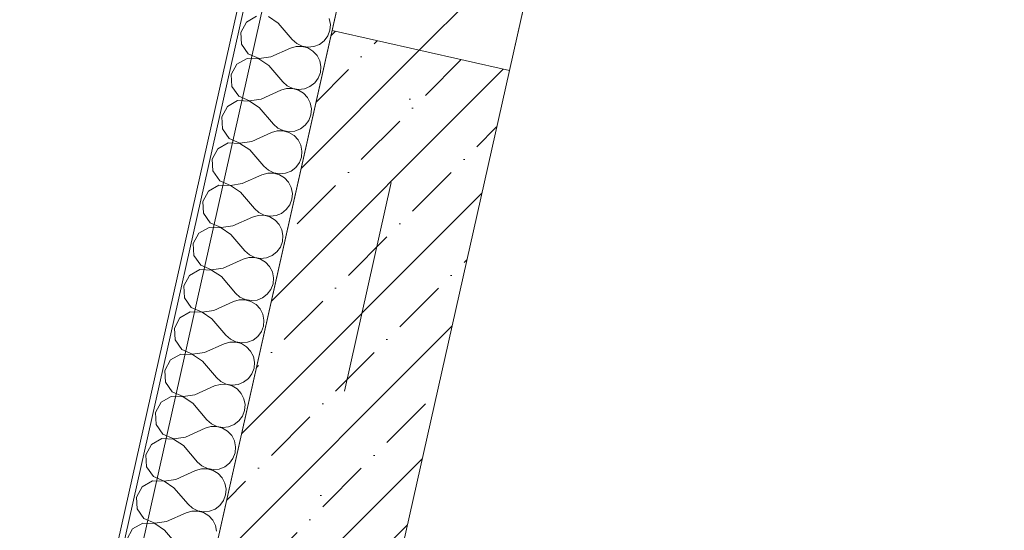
# Model space of a CAD drawing. Header units: millimetres. Extents: x -7218036 to -6936053, y 6003644 to 6210136.
# Tile 56 of 65: x -7182531 to -7180905, y 6137124 to 6137966. Entities that reach past the tile are written whole.
import ezdxf
from ezdxf.enums import TextEntityAlignment as Align

# ---------------------------------------------------------------- set-up
doc = ezdxf.new("R2010")
doc.units = ezdxf.units.MM
doc.header["$MEASUREMENT"] = 0
doc.linetypes.add('Штрихпунктирная', pattern=[670.277762, 352.777767, -176.388884, 0, -141.111112])
for name, color, linetype in [('S - автостоянка.АР', 7, 'Continuous'), ('АР-Стены_внутренние_пилоны.АР', 7, 'Continuous'), ('АР-Стены_Перегородки_100_.АР', 7, 'Continuous'), ('АР-Чертеж-Оси_Осевые размеры.АР', 7, 'Continuous')]:
    doc.layers.add(name, color=color, linetype=linetype)
for name, color, linetype, lineweight in [('АР-Стены_внутренние_пилоны.АР_Ном._пера__1', 7, 'Continuous', 5), ('АР-Стены_Перегородки_100_.АР_Ном._пера__1', 7, 'Continuous', 5), ('АР-Чертеж-Оси_Осевые размеры.АР_Ном._пера__120', 7, 'Continuous', 0)]:
    doc.layers.add(name, color=color, linetype=linetype, lineweight=lineweight)
doc.styles.add('РЎР“Р•РќР•Р\xa0РР\xa0_РЎРўРР›Р¬_3', font='GOTHIC.TTF')

# ---------------------------------------------------------------- blocks, each defined once
blk = doc.blocks.new('Стена_164_2', base_point=(-7181869, 6137914.9))
at = {"layer": 'АР-Стены_внутренние_пилоны.АР', "linetype": 'Continuous', "lineweight": 0, "true_color": 0x000000}
h = blk.add_hatch(dxfattribs=at)
h.set_pattern_fill('Железобетон__project__0002', color=18, style=0, pattern_type=2)
h.set_pattern_definition([(45, (-6566190.34, 6562677.8), (-84.852814, 84.852814), []), (45, (-6566232.77, 6562720.22), (-84.852814, 84.852814), [90, -30, 0, -30])])
h.paths.add_polyline_path([(-7182015.3, 6137947.8), (-7182398.9, 6136240.8), (-7182106.2, 6136175), (-7181722.6, 6137882.1)])
at = {"layer": 'АР-Стены_внутренние_пилоны.АР_Ном._пера__1', "color": 7, "linetype": 'Continuous', "lineweight": 5, "flags": 128}
for points in [[(-7182015.3, 6137947.8), (-7182398.9, 6136240.8)], [(-7181722.6, 6137882.1), (-7182015.3, 6137947.8)], [(-7182106.2, 6136175), (-7181722.6, 6137882.1)]]:
    blk.add_lwpolyline(points, dxfattribs=at)
blk = doc.blocks.new('Стена_228_2', base_point=(-7181753.8, 6138427.6))
at = {"layer": 'АР-Стены_внутренние_пилоны.АР', "linetype": 'Continuous', "lineweight": 0, "true_color": 0x000000}
h = blk.add_hatch(dxfattribs=at)
h.set_pattern_fill('Блоки_Бетонные_Эффективн_7B', color=18, style=0, pattern_type=2)
h.set_pattern_definition([(45, (-6566190.34, 6562677.8), (-127.279217, 127.279217), [])])
h.paths.add_polyline_path([(-7181916.6, 6138387.3), (-7182015.3, 6137947.8), (-7181722.6, 6137882.1), (-7181623.9, 6138321.5)])
at = {"layer": 'АР-Стены_внутренние_пилоны.АР_Ном._пера__1', "color": 7, "linetype": 'Continuous', "lineweight": 5, "flags": 128}
for points in [[(-7181916.6, 6138387.3), (-7182015.3, 6137947.8)], [(-7181722.6, 6137882.1), (-7181623.9, 6138321.5)], [(-7181722.6, 6137882.1), (-7182015.3, 6137947.8)]]:
    blk.add_lwpolyline(points, dxfattribs=at)
blk = doc.blocks.new('*X447', base_point=(-6566190.3, 6562677.8))
at = {"layer": 'АР-Стены_Перегородки_100_.АР_Ном._пера__1', "color": 7, "linetype": 'Continuous', "lineweight": 0}
for p, q in [((-7182140, 6137971.7), (-7182156.9, 6137962)), ((-7182104.2, 6137960.2), (-7182120.5, 6137971)), ((-7182018.2, 6137958.2), (-7182020.1, 6137967.9)), ((-7182156.9, 6137962), (-7182166.2, 6137944.8)), ((-7182104.2, 6137960.2), (-7182081, 6137933)), ((-7182019, 6137948.4), (-7182018.2, 6137958.2)), ((-7182166.2, 6137944.8), (-7182165.1, 6137925.4)), ((-7182028.3, 6137931.2), (-7182022.5, 6137939.2)), ((-7182022.5, 6137939.2), (-7182019, 6137948.4)), ((-7182165.1, 6137925.4), (-7182154, 6137909.4)), ((-7182116.7, 6137904.4), (-7182084.2, 6137919.1)), ((-7182074.7, 6137921.9), (-7182084.2, 6137919.1)), ((-7182081, 6137933), (-7182073.7, 6137926.5)), ((-7182064.9, 6137921.9), (-7182074.7, 6137921.9)), ((-7182073.7, 6137926.5), (-7182064.8, 6137922.2)), ((-7182055.4, 6137919.3), (-7182064.9, 6137921.9)), ((-7182064.8, 6137922.2), (-7182055.1, 6137920.5)), ((-7182046.9, 6137914.2), (-7182055.4, 6137919.3)), ((-7182055.1, 6137920.5), (-7182045.3, 6137921.5)), ((-7182045.3, 6137921.5), (-7182036.1, 6137925.2)), ((-7182036.1, 6137925.2), (-7182028.3, 6137931.2)), ((-7182155.6, 6137902), (-7182172.6, 6137892.3)), ((-7182136.1, 6137901.3), (-7182155.6, 6137902)), ((-7182154, 6137909.4), (-7182136, 6137901.6)), ((-7182136, 6137901.6), (-7182116.7, 6137904.4)), ((-7182040.2, 6137907), (-7182046.9, 6137914.2)), ((-7182035.8, 6137898.2), (-7182040.2, 6137907)), ((-7182172.6, 6137892.3), (-7182181.9, 6137875.2)), ((-7182119.9, 6137890.5), (-7182136.1, 6137901.3)), ((-7182119.9, 6137890.5), (-7182096.7, 6137863.3)), ((-7182033.9, 6137888.5), (-7182035.8, 6137898.2)), ((-7182034.7, 6137878.7), (-7182033.9, 6137888.5)), ((-7182181.9, 6137875.2), (-7182180.8, 6137855.7)), ((-7182044, 6137861.5), (-7182038.1, 6137869.5)), ((-7182038.1, 6137869.5), (-7182034.7, 6137878.7)), ((-7182180.8, 6137855.7), (-7182169.6, 6137839.7)), ((-7182096.7, 6137863.3), (-7182089.3, 6137856.8)), ((-7182089.3, 6137856.8), (-7182080.4, 6137852.5)), ((-7182060.9, 6137851.9), (-7182051.8, 6137855.5)), ((-7182051.8, 6137855.5), (-7182044, 6137861.5)), ((-7182169.6, 6137839.7), (-7182151.7, 6137831.9)), ((-7182132.4, 6137834.8), (-7182099.8, 6137849.4)), ((-7182090.4, 6137852.2), (-7182099.8, 6137849.4)), ((-7182080.5, 6137852.2), (-7182090.4, 6137852.2)), ((-7182071, 6137849.6), (-7182080.5, 6137852.2)), ((-7182080.4, 6137852.5), (-7182070.7, 6137850.8)), ((-7182062.6, 6137844.5), (-7182071, 6137849.6)), ((-7182070.7, 6137850.8), (-7182060.9, 6137851.9)), ((-7182055.9, 6137837.3), (-7182062.6, 6137844.5)), ((-7182051.4, 6137828.5), (-7182055.9, 6137837.3)), ((-7182188.2, 6137822.6), (-7182197.5, 6137805.5)), ((-7182171.3, 6137832.3), (-7182188.2, 6137822.6)), ((-7182151.8, 6137831.6), (-7182171.3, 6137832.3)), ((-7182135.5, 6137820.8), (-7182151.8, 6137831.6)), ((-7182151.7, 6137831.9), (-7182132.4, 6137834.8)), ((-7182135.5, 6137820.8), (-7182112.3, 6137793.6)), ((-7182049.5, 6137818.8), (-7182051.4, 6137828.5)), ((-7182197.5, 6137805.5), (-7182196.4, 6137786)), ((-7182053.8, 6137799.8), (-7182050.3, 6137809)), ((-7182050.3, 6137809), (-7182049.5, 6137818.8)), ((-7182112.3, 6137793.6), (-7182105, 6137787.1)), ((-7182067.4, 6137785.8), (-7182059.6, 6137791.9)), ((-7182059.6, 6137791.9), (-7182053.8, 6137799.8)), ((-7182196.4, 6137786), (-7182185.3, 6137770)), ((-7182148, 6137765.1), (-7182115.5, 6137779.7)), ((-7182106, 6137782.5), (-7182115.5, 6137779.7)), ((-7182096.2, 6137782.5), (-7182106, 6137782.5)), ((-7182105, 6137787.1), (-7182096.1, 6137782.8)), ((-7182086.7, 6137779.9), (-7182096.2, 6137782.5)), ((-7182096.1, 6137782.8), (-7182086.4, 6137781.1)), ((-7182078.2, 6137774.8), (-7182086.7, 6137779.9)), ((-7182086.4, 6137781.1), (-7182076.6, 6137782.2)), ((-7182071.5, 6137767.6), (-7182078.2, 6137774.8)), ((-7182076.6, 6137782.2), (-7182067.4, 6137785.8)), ((-7182186.9, 6137762.6), (-7182203.9, 6137752.9)), ((-7182167.4, 6137761.9), (-7182186.9, 6137762.6)), ((-7182185.3, 6137770), (-7182167.4, 6137762.2)), ((-7182167.4, 6137762.2), (-7182148, 6137765.1)), ((-7182151.2, 6137751.1), (-7182167.4, 6137761.9)), ((-7182067.1, 6137758.8), (-7182071.5, 6137767.6)), ((-7182065.2, 6137749.1), (-7182067.1, 6137758.8)), ((-7182203.9, 6137752.9), (-7182213.2, 6137735.8)), ((-7182151.2, 6137751.1), (-7182128, 6137724)), ((-7182069.4, 6137730.1), (-7182066, 6137739.3)), ((-7182066, 6137739.3), (-7182065.2, 6137749.1)), ((-7182213.2, 6137735.8), (-7182212.1, 6137716.3)), ((-7182128, 6137724), (-7182120.6, 6137717.4)), ((-7182075.3, 6137722.2), (-7182069.4, 6137730.1)), ((-7182212.1, 6137716.3), (-7182200.9, 6137700.3)), ((-7182163.7, 6137695.4), (-7182131.1, 6137710)), ((-7182121.7, 6137712.8), (-7182131.1, 6137710)), ((-7182111.8, 6137712.9), (-7182121.7, 6137712.8)), ((-7182120.6, 6137717.4), (-7182111.7, 6137713.1)), ((-7182102.3, 6137710.2), (-7182111.8, 6137712.9)), ((-7182111.7, 6137713.1), (-7182102, 6137711.4)), ((-7182093.9, 6137705.1), (-7182102.3, 6137710.2)), ((-7182102, 6137711.4), (-7182092.2, 6137712.5)), ((-7182092.2, 6137712.5), (-7182083.1, 6137716.1)), ((-7182083.1, 6137716.1), (-7182075.3, 6137722.2)), ((-7182202.6, 6137692.9), (-7182219.5, 6137683.2)), ((-7182183.1, 6137692.3), (-7182202.6, 6137692.9)), ((-7182200.9, 6137700.3), (-7182183, 6137692.5)), ((-7182166.8, 6137681.4), (-7182183.1, 6137692.3)), ((-7182183, 6137692.5), (-7182163.7, 6137695.4)), ((-7182087.2, 6137697.9), (-7182093.9, 6137705.1)), ((-7182082.7, 6137689.1), (-7182087.2, 6137697.9)), ((-7182219.5, 6137683.2), (-7182228.8, 6137666.1)), ((-7182166.8, 6137681.4), (-7182143.6, 6137654.3)), ((-7182080.8, 6137679.4), (-7182082.7, 6137689.1)), ((-7182081.6, 6137669.6), (-7182080.8, 6137679.4)), ((-7182228.8, 6137666.1), (-7182227.8, 6137646.6)), ((-7182090.9, 6137652.5), (-7182085.1, 6137660.4)), ((-7182085.1, 6137660.4), (-7182081.6, 6137669.6)), ((-7182227.8, 6137646.6), (-7182216.6, 6137630.6)), ((-7182137.3, 6137643.1), (-7182146.8, 6137640.3)), ((-7182143.6, 6137654.3), (-7182136.3, 6137647.7)), ((-7182127.5, 6137643.2), (-7182137.3, 6137643.1)), ((-7182136.3, 6137647.7), (-7182127.4, 6137643.4)), ((-7182118, 6137640.5), (-7182127.5, 6137643.2)), ((-7182127.4, 6137643.4), (-7182117.7, 6137641.8)), ((-7182117.7, 6137641.8), (-7182107.9, 6137642.8)), ((-7182107.9, 6137642.8), (-7182098.7, 6137646.4)), ((-7182098.7, 6137646.4), (-7182090.9, 6137652.5)), ((-7182216.6, 6137630.6), (-7182198.7, 6137622.8)), ((-7182198.7, 6137622.8), (-7182179.3, 6137625.7)), ((-7182179.3, 6137625.7), (-7182146.8, 6137640.3)), ((-7182109.5, 6137635.4), (-7182118, 6137640.5)), ((-7182102.8, 6137628.2), (-7182109.5, 6137635.4)), ((-7182098.4, 6137619.4), (-7182102.8, 6137628.2)), ((-7182235.2, 6137613.5), (-7182244.5, 6137596.4)), ((-7182218.2, 6137623.2), (-7182235.2, 6137613.5)), ((-7182198.7, 6137622.6), (-7182218.2, 6137623.2)), ((-7182182.5, 6137611.7), (-7182198.7, 6137622.6)), ((-7182182.5, 6137611.7), (-7182159.3, 6137584.6)), ((-7182096.5, 6137609.7), (-7182098.4, 6137619.4)), ((-7182097.3, 6137599.9), (-7182096.5, 6137609.7)), ((-7182244.5, 6137596.4), (-7182243.4, 6137576.9)), ((-7182100.7, 6137590.7), (-7182097.3, 6137599.9)), ((-7182243.4, 6137576.9), (-7182232.2, 6137560.9)), ((-7182159.3, 6137584.6), (-7182151.9, 6137578)), ((-7182151.9, 6137578), (-7182143.1, 6137573.8)), ((-7182123.5, 6137573.1), (-7182114.4, 6137576.8)), ((-7182114.4, 6137576.8), (-7182106.6, 6137582.8)), ((-7182106.6, 6137582.8), (-7182100.7, 6137590.7)), ((-7182232.2, 6137560.9), (-7182214.3, 6137553.2)), ((-7182195, 6137556), (-7182162.4, 6137570.6)), ((-7182153, 6137573.4), (-7182162.4, 6137570.6)), ((-7182143.1, 6137573.5), (-7182153, 6137573.4)), ((-7182143.1, 6137573.8), (-7182133.3, 6137572.1)), ((-7182133.6, 6137570.8), (-7182143.1, 6137573.5)), ((-7182125.2, 6137565.7), (-7182133.6, 6137570.8)), ((-7182133.3, 6137572.1), (-7182123.5, 6137573.1)), ((-7182118.5, 6137558.5), (-7182125.2, 6137565.7)), ((-7182250.8, 6137543.8), (-7182260.1, 6137526.7)), ((-7182233.9, 6137553.5), (-7182250.8, 6137543.8)), ((-7182214.4, 6137552.9), (-7182233.9, 6137553.5)), ((-7182198.1, 6137542), (-7182214.4, 6137552.9)), ((-7182214.3, 6137553.2), (-7182195, 6137556)), ((-7182114, 6137549.7), (-7182118.5, 6137558.5)), ((-7182112.1, 6137540.1), (-7182114, 6137549.7)), ((-7182198.1, 6137542), (-7182174.9, 6137514.9)), ((-7182116.4, 6137521), (-7182112.9, 6137530.2)), ((-7182112.9, 6137530.2), (-7182112.1, 6137540.1)), ((-7182260.1, 6137526.7), (-7182259.1, 6137507.2)), ((-7182174.9, 6137514.9), (-7182167.6, 6137508.3)), ((-7182130, 6137507.1), (-7182122.3, 6137513.1)), ((-7182122.3, 6137513.1), (-7182116.4, 6137521)), ((-7182259.1, 6137507.2), (-7182247.9, 6137491.2)), ((-7182210.7, 6137486.3), (-7182178.1, 6137500.9)), ((-7182168.6, 6137503.7), (-7182178.1, 6137500.9)), ((-7182158.8, 6137503.8), (-7182168.6, 6137503.7)), ((-7182167.6, 6137508.3), (-7182158.7, 6137504.1)), ((-7182149.3, 6137501.2), (-7182158.8, 6137503.8)), ((-7182158.7, 6137504.1), (-7182149, 6137502.4)), ((-7182140.8, 6137496), (-7182149.3, 6137501.2)), ((-7182149, 6137502.4), (-7182139.2, 6137503.4)), ((-7182134.1, 6137488.8), (-7182140.8, 6137496)), ((-7182139.2, 6137503.4), (-7182130, 6137507.1)), ((-7182249.5, 6137483.8), (-7182266.5, 6137474.2)), ((-7182230, 6137483.2), (-7182249.5, 6137483.8)), ((-7182247.9, 6137491.2), (-7182230, 6137483.5)), ((-7182230, 6137483.5), (-7182210.7, 6137486.3)), ((-7182213.8, 6137472.4), (-7182230, 6137483.2)), ((-7182129.7, 6137480), (-7182134.1, 6137488.8)), ((-7182127.8, 6137470.4), (-7182129.7, 6137480)), ((-7182266.5, 6137474.2), (-7182275.8, 6137457)), ((-7182213.8, 6137472.4), (-7182190.6, 6137445.2)), ((-7182128.6, 6137460.5), (-7182127.8, 6137470.4)), ((-7182275.8, 6137457), (-7182274.7, 6137437.5)), ((-7182137.9, 6137443.4), (-7182132.1, 6137451.3)), ((-7182132.1, 6137451.3), (-7182128.6, 6137460.5)), ((-7182274.7, 6137437.5), (-7182263.5, 6137421.5)), ((-7182226.3, 6137416.6), (-7182193.7, 6137431.2)), ((-7182184.3, 6137434), (-7182193.7, 6137431.2)), ((-7182190.6, 6137445.2), (-7182183.2, 6137438.6)), ((-7182174.4, 6137434.1), (-7182184.3, 6137434)), ((-7182183.2, 6137438.6), (-7182174.4, 6137434.4)), ((-7182174.4, 6137434.4), (-7182164.6, 6137432.7)), ((-7182164.9, 6137431.5), (-7182174.4, 6137434.1)), ((-7182156.5, 6137426.3), (-7182164.9, 6137431.5)), ((-7182164.6, 6137432.7), (-7182154.8, 6137433.7)), ((-7182154.8, 6137433.7), (-7182145.7, 6137437.4)), ((-7182145.7, 6137437.4), (-7182137.9, 6137443.4)), ((-7182265.2, 6137414.2), (-7182282.1, 6137404.5)), ((-7182245.7, 6137413.5), (-7182265.2, 6137414.2)), ((-7182263.5, 6137421.5), (-7182245.6, 6137413.8)), ((-7182245.6, 6137413.8), (-7182226.3, 6137416.6)), ((-7182149.8, 6137419.1), (-7182156.5, 6137426.3)), ((-7182145.3, 6137410.3), (-7182149.8, 6137419.1)), ((-7182282.1, 6137404.5), (-7182291.5, 6137387.3)), ((-7182229.4, 6137402.7), (-7182245.7, 6137413.5)), ((-7182229.4, 6137402.7), (-7182206.3, 6137375.5)), ((-7182143.4, 6137400.7), (-7182145.3, 6137410.3)), ((-7182144.2, 6137390.9), (-7182143.4, 6137400.7)), ((-7182291.5, 6137387.3), (-7182290.4, 6137367.8)), ((-7182153.6, 6137373.7), (-7182147.7, 6137381.6)), ((-7182147.7, 6137381.6), (-7182144.2, 6137390.9)), ((-7182290.4, 6137367.8), (-7182279.2, 6137351.8)), ((-7182206.3, 6137375.5), (-7182198.9, 6137369)), ((-7182198.9, 6137369), (-7182190, 6137364.7)), ((-7182170.5, 6137364), (-7182161.4, 6137367.7)), ((-7182161.4, 6137367.7), (-7182153.6, 6137373.7)), ((-7182279.2, 6137351.8), (-7182261.3, 6137344.1)), ((-7182242, 6137346.9), (-7182209.4, 6137361.6)), ((-7182199.9, 6137364.3), (-7182209.4, 6137361.6)), ((-7182190.1, 6137364.4), (-7182199.9, 6137364.3)), ((-7182180.6, 6137361.8), (-7182190.1, 6137364.4)), ((-7182190, 6137364.7), (-7182180.3, 6137363)), ((-7182172.2, 6137356.7), (-7182180.6, 6137361.8)), ((-7182180.3, 6137363), (-7182170.5, 6137364)), ((-7182165.5, 6137349.4), (-7182172.2, 6137356.7)), ((-7182161, 6137340.6), (-7182165.5, 6137349.4)), ((-7182297.8, 6137334.8), (-7182307.1, 6137317.6)), ((-7182280.8, 6137344.5), (-7182297.8, 6137334.8)), ((-7182261.3, 6137343.8), (-7182280.8, 6137344.5)), ((-7182261.3, 6137344.1), (-7182242, 6137346.9)), ((-7182245.1, 6137333), (-7182261.3, 6137343.8)), ((-7182245.1, 6137333), (-7182221.9, 6137305.8)), ((-7182159.1, 6137331), (-7182161, 6137340.6)), ((-7182307.1, 6137317.6), (-7182306, 6137298.1)), ((-7182163.4, 6137311.9), (-7182159.9, 6137321.2)), ((-7182159.9, 6137321.2), (-7182159.1, 6137331)), ((-7182221.9, 6137305.8), (-7182214.5, 6137299.3)), ((-7182177, 6137298), (-7182169.2, 6137304)), ((-7182169.2, 6137304), (-7182163.4, 6137311.9)), ((-7182306, 6137298.1), (-7182294.8, 6137282.1)), ((-7182257.6, 6137277.2), (-7182225, 6137291.9)), ((-7182215.6, 6137294.6), (-7182225, 6137291.9)), ((-7182205.7, 6137294.7), (-7182215.6, 6137294.6)), ((-7182214.5, 6137299.3), (-7182205.7, 6137295)), ((-7182205.7, 6137295), (-7182196, 6137293.3)), ((-7182196.2, 6137292.1), (-7182205.7, 6137294.7)), ((-7182187.8, 6137287), (-7182196.2, 6137292.1)), ((-7182196, 6137293.3), (-7182186.2, 6137294.3)), ((-7182181.1, 6137279.7), (-7182187.8, 6137287)), ((-7182186.2, 6137294.3), (-7182177, 6137298)), ((-7182296.5, 6137274.8), (-7182313.4, 6137265.1)), ((-7182277, 6137274.1), (-7182296.5, 6137274.8)), ((-7182294.8, 6137282.1), (-7182276.9, 6137274.4)), ((-7182260.7, 6137263.3), (-7182277, 6137274.1)), ((-7182276.9, 6137274.4), (-7182257.6, 6137277.2)), ((-7182176.6, 6137271), (-7182181.1, 6137279.7)), ((-7182174.7, 6137261.3), (-7182176.6, 6137271)), ((-7182313.4, 6137265.1), (-7182322.8, 6137247.9)), ((-7182260.7, 6137263.3), (-7182237.6, 6137236.1)), ((-7182179, 6137242.2), (-7182175.5, 6137251.5)), ((-7182175.5, 6137251.5), (-7182174.7, 6137261.3)), ((-7182322.8, 6137247.9), (-7182321.7, 6137228.4)), ((-7182237.6, 6137236.1), (-7182230.2, 6137229.6)), ((-7182184.9, 6137234.3), (-7182179, 6137242.2)), ((-7182321.7, 6137228.4), (-7182310.5, 6137212.4)), ((-7182273.3, 6137207.5), (-7182240.7, 6137222.2)), ((-7182231.2, 6137224.9), (-7182240.7, 6137222.2)), ((-7182221.4, 6137225), (-7182231.2, 6137224.9)), ((-7182230.2, 6137229.6), (-7182221.3, 6137225.3)), ((-7182211.9, 6137222.4), (-7182221.4, 6137225)), ((-7182221.3, 6137225.3), (-7182211.6, 6137223.6)), ((-7182203.5, 6137217.3), (-7182211.9, 6137222.4)), ((-7182211.6, 6137223.6), (-7182201.8, 6137224.6)), ((-7182201.8, 6137224.6), (-7182192.7, 6137228.3)), ((-7182192.7, 6137228.3), (-7182184.9, 6137234.3)), ((-7182312.1, 6137205.1), (-7182329.1, 6137195.4)), ((-7182292.6, 6137204.4), (-7182312.1, 6137205.1)), ((-7182310.5, 6137212.4), (-7182292.6, 6137204.7)), ((-7182292.6, 6137204.7), (-7182273.3, 6137207.5)), ((-7182276.4, 6137193.6), (-7182292.6, 6137204.4)), ((-7182196.8, 6137210), (-7182203.5, 6137217.3)), ((-7182192.3, 6137201.3), (-7182196.8, 6137210)), ((-7182329.1, 6137195.4), (-7182338.4, 6137178.2)), ((-7182276.4, 6137193.6), (-7182253.2, 6137166.4)), ((-7182190.4, 6137191.6), (-7182192.3, 6137201.3)), ((-7182191.2, 6137181.8), (-7182190.4, 6137191.6)), ((-7182338.4, 6137178.2), (-7182337.3, 6137158.7)), ((-7182200.5, 6137164.6), (-7182194.7, 6137172.5)), ((-7182194.7, 6137172.5), (-7182191.2, 6137181.8)), ((-7182337.3, 6137158.7), (-7182326.1, 6137142.7)), ((-7182246.9, 6137155.2), (-7182256.3, 6137152.5)), ((-7182253.2, 6137166.4), (-7182245.8, 6137159.9)), ((-7182237, 6137155.3), (-7182246.9, 6137155.2)), ((-7182245.8, 6137159.9), (-7182237, 6137155.6)), ((-7182237, 6137155.6), (-7182227.3, 6137153.9)), ((-7182227.5, 6137152.7), (-7182237, 6137155.3)), ((-7182227.3, 6137153.9), (-7182217.5, 6137154.9)), ((-7182217.5, 6137154.9), (-7182208.3, 6137158.6)), ((-7182208.3, 6137158.6), (-7182200.5, 6137164.6)), ((-7182326.1, 6137142.7), (-7182308.2, 6137135)), ((-7182308.2, 6137135), (-7182288.9, 6137137.8)), ((-7182288.9, 6137137.8), (-7182256.3, 6137152.5)), ((-7182219.1, 6137147.6), (-7182227.5, 6137152.7)), ((-7182212.4, 6137140.3), (-7182219.1, 6137147.6)), ((-7182207.9, 6137131.6), (-7182212.4, 6137140.3)), ((-7182344.7, 6137125.7), (-7182354.1, 6137108.5)), ((-7182327.8, 6137135.4), (-7182344.7, 6137125.7)), ((-7182308.3, 6137134.7), (-7182327.8, 6137135.4)), ((-7182292, 6137123.9), (-7182308.3, 6137134.7)), ((-7182292, 6137123.9), (-7182268.9, 6137096.7)), ((-7182206, 6137121.9), (-7182207.9, 6137131.6))]:
    blk.add_line(p, q, dxfattribs=at)
blk = doc.blocks.new('Стена_236_2', base_point=(-7182476.9, 6136258.3))
at = {"layer": 'АР-Стены_Перегородки_100_.АР', "linetype": 'Continuous', "lineweight": 0, "true_color": 0x000000}
h = blk.add_hatch(dxfattribs=at)
h.set_pattern_fill('Штукатурка__Гипс_01_0002', color=18, style=0, pattern_type=2)
h.set_pattern_definition([(45, (-6566190.34, 6563027.8), (-111.369318, 111.369318), [0, -105, 0, -157.5]), (110, (-6565840.34, 6563027.8), (148.001588, 53.868173), [0, -77, 0, -133])])
h.paths.add_polyline_path([(-7182072.9, 6138422.4), (-7182555, 6136275.8), (-7182545.2, 6136273.6), (-7182063.1, 6138420.2)])
at = {"layer": 'АР-Стены_Перегородки_100_.АР_Ном._пера__1', "color": 7, "linetype": 'Continuous', "lineweight": 0}
blk.add_line((-7182063.1, 6138420.2), (-7182545.2, 6136273.6), dxfattribs=at)
at = {"layer": 'АР-Стены_Перегородки_100_.АР_Ном._пера__1', "color": 7, "linetype": 'Continuous', "lineweight": 0, "flags": 128}
for points in [[(-7182072.9, 6138422.4), (-7182555, 6136275.8)], [(-7182398.9, 6136240.8), (-7181916.8, 6138387.3)]]:
    blk.add_lwpolyline(points, dxfattribs=at)
at = {"layer": 'АР-Стены_Перегородки_100_.АР', "color": 7, "lineweight": 0}
blk.add_blockref('*X447', (-6566190.3, 6562677.8), dxfattribs=at)
blk = doc.blocks.new('Стандартный Маркер Сетки[30]_2', base_point=(-7178760.6, 6151754.4))
at = {"layer": 'АР-Чертеж-Оси_Осевые размеры.АР_Ном._пера__120', "color": 7, "linetype": 'Штрихпунктирная', "lineweight": 0}
blk.add_line((-7178979.7, 6150778.7), (-7183542.2, 6130464.3), dxfattribs=at)
at = {"layer": 'АР-Чертеж-Оси_Осевые размеры.АР_Ном._пера__120', "color": 7, "lineweight": 0, "style": 'РЎР“Р•РќР•Р\xa0РР\xa0_РЎРўРР›Р¬_3'}
blk.add_attdef('AC_MarkerText_1', text='', height=350, rotation=347.3417, dxfattribs=at).set_placement((-7183801, 6129181.8), align=Align.TOP_CENTER)
blk = doc.blocks.new('Стандартный Маркер Сетки[156]_2', base_point=(-7178760.6, 6151754.4))
at = {"layer": 'АР-Чертеж-Оси_Осевые размеры.АР_Ном._пера__120', "color": 7, "linetype": 'Штрихпунктирная', "lineweight": 0}
blk.add_line((-7178979.7, 6150778.7), (-7183542.2, 6130464.3), dxfattribs=at)
at = {"layer": 'АР-Чертеж-Оси_Осевые размеры.АР_Ном._пера__120', "color": 7, "lineweight": 0, "style": 'РЎР“Р•РќР•Р\xa0РР\xa0_РЎРўРР›Р¬_3'}
blk.add_attdef('AC_MarkerText_1', text='', height=350, rotation=347.3417, dxfattribs=at).set_placement((-7183801, 6129181.8), align=Align.TOP_CENTER)

msp = doc.modelspace()

# ---------------------------------------------------------------- linework, layer by layer
at = {"layer": 'S - автостоянка.АР', "color": 9, "linetype": 'Continuous', "lineweight": 0, "true_color": 0xaec5d5, "flags": 128}
msp.add_lwpolyline([(-7177761.7, 6142818.6), (-7183980.3, 6144214.9), (-7184362.1, 6142512.2), (-7184413.9, 6142281.7), (-7185094.2, 6139253.6), (-7181591, 6138467.9), (-7181722.6, 6137882), (-7182106.2, 6136175), (-7181325.4, 6135999.7), (-7181380.4, 6135755.8), (-7179126.6, 6135247.8)], dxfattribs=at)
msp.add_lwpolyline([(-7185014.5, 6139062.6), (-7185465.9, 6137052.6), (-7185270.1, 6137008.6), (-7185350.1, 6136652.5), (-7182569.5, 6136028), (-7182515.8, 6136267), (-7182038.1, 6138394.1)], close=True, dxfattribs=at)

# ---------------------------------------------------------------- block references
at = {"layer": 'АР-Стены_внутренние_пилоны.АР', "color": 7, "lineweight": 0}
for name, p in [('Стена_228_2', (-7181753.8, 6138427.6)), ('Стена_164_2', (-7181869, 6137914.9))]:
    msp.add_blockref(name, p, dxfattribs=at)
at = {"layer": 'АР-Стены_Перегородки_100_.АР', "color": 7, "lineweight": 0}
msp.add_blockref('Стена_236_2', (-7182476.9, 6136258.3), dxfattribs=at)
at = {"layer": 'АР-Чертеж-Оси_Осевые размеры.АР', "color": 8, "linetype": 'Continuous', "lineweight": 15}
for name in ['Стандартный Маркер Сетки[30]_2', 'Стандартный Маркер Сетки[156]_2']:
    msp.add_blockref(name, (-7178760.6, 6151754.4), dxfattribs=at)

doc.saveas('drawing.dxf')
